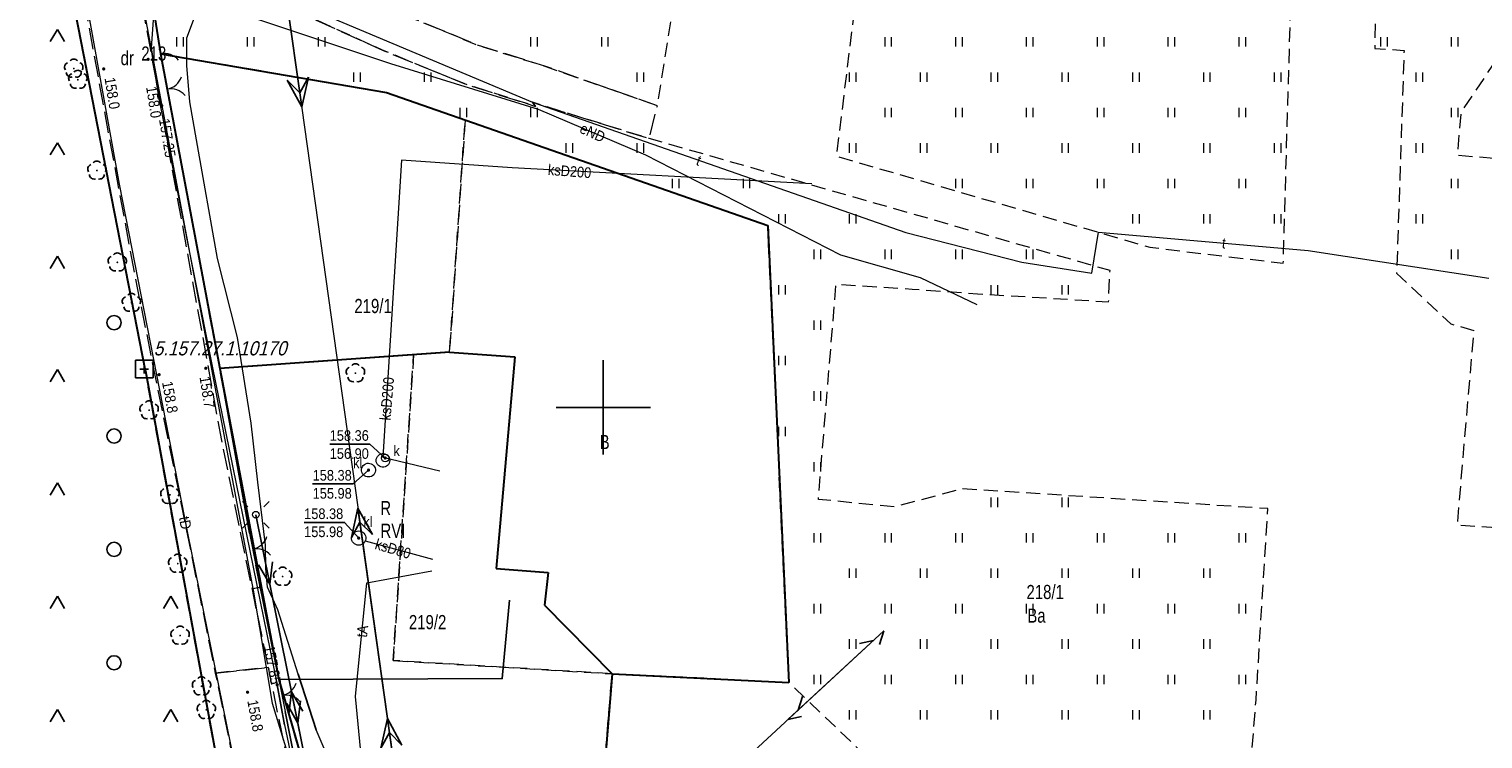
# Model space of a CAD drawing. Header units: metres. Extents: x 5548743 to 5556416, y 5707500 to 5714000.
# Tile 61 of 203: x 5554639 to 5554793, y 5709365 to 5709440. Entities that reach past the tile are written whole.
import ezdxf
from ezdxf.enums import TextEntityAlignment as Align

# ---------------------------------------------------------------- set-up
doc = ezdxf.new("R2010")
doc.units = ezdxf.units.M
doc.header["$MEASUREMENT"] = 0
for name, pattern in [('1.5_0.75', [2.25, 1.5, -0.75]), ('2.25_0.75', [3, 2.25, -0.75]), ('219-1000', [0]), ('otob_1000', [0]), ('otof_1000', [0]), ('suep_nn_1000', [0]), ('suep_wn_1000', [0]), ('sutp_1000', [0])]:
    doc.linetypes.add(name, pattern=pattern)
doc.layers.get('0').update_dxf_attribs({"color": 2, "linetype": 'CONTINUOUS', "lineweight": 5})
for name, color, linetype in [('209-oznaczenie konturu klasyfikacyjnego', 7, 'CONTINUOUS'), ('210-oznaczenie konturu użytku gruntowego', 7, 'CONTINUOUS'), ('211-numer działki ewidencyjnej', 7, 'CONTINUOUS'), ('217-kontur klasyfikacyjny', 7, 'CONTINUOUS'), ('218-kontur użytku gruntowego', 7, 'CONTINUOUS'), ('219-działka ewidencyjna', 7, 'CONTINUOUS'), ('brama', 7, 'CONTINUOUS'), ('drzewo liściaste', 7, 'CONTINUOUS'), ('furtka', 7, 'CONTINUOUS'), ('jezdnia', 7, 'CONTINUOUS'), ('latarnia', 7, 'CONTINUOUS'), ('obudowa ochronna przewodu', 7, 'CONTINUOUS'), ('ogrodzenie trwałe', 7, 'CONTINUOUS'), ('osadnik  szambo', 7, 'CONTINUOUS'), ('osadnik  szambo-Atr17', 7, 'CONTINUOUS'), ('pikieta naturalna', 7, 'CONTINUOUS'), ('pikieta naturalna-Atr2', 7, 'CONTINUOUS'), ('przewód elektroenergetyczny niskiego napięcia', 7, 'CONTINUOUS'), ('przewód elektroenergetyczny podziemny', 7, 'CONTINUOUS'), ('przewód elektroenergetyczny podziemny-Atr1', 7, 'CONTINUOUS'), ('przewód elektroenergetyczny wysokiego napięcia', 7, 'CONTINUOUS'), ('przewód kanalizacyjny', 7, 'CONTINUOUS'), ('przewód kanalizacyjny-Atr1', 7, 'CONTINUOUS'), ('przewód telekomunikacyjny napowietrzny', 7, 'CONTINUOUS'), ('przewód telekomunikacyjny podziemny', 7, 'CONTINUOUS'), ('przewód telekomunikacyjny podziemny-Atr1', 7, 'CONTINUOUS'), ('rzedna', 7, 'CONTINUOUS'), ('rzedna-Atr2', 7, 'CONTINUOUS'), ('rzedna-Atr3', 7, 'CONTINUOUS'), ('studnia kanalizacyjna', 7, 'CONTINUOUS'), ('Szczegółowa osnowa geodezyjna pozioma', 7, 'CONTINUOUS'), ('Szczegółowa osnowa geodezyjna pozioma-Atr103', 7, 'CONTINUOUS'), ('słup przewodów napowietrznych', 7, 'CONTINUOUS'), ('teren zalesiony', 7, 'CONTINUOUS'), ('trawnik', 7, 'CONTINUOUS'), ('Wstawianie ramki sekcyjnej z opisem', 7, 'CONTINUOUS'), ('właz do komory lub kanału - okrągły', 7, 'CONTINUOUS'), ('właz do komory lub kanału - okrągły-Atr17', 7, 'CONTINUOUS')]:
    doc.layers.add(name, color=color, linetype=linetype)
doc.styles.get("Standard").update_dxf_attribs({"font": 'Working1250', "width": 0.75})
doc.linetypes.add('902-1000', pattern='A,5,0,[1,ksztalty.shx,S=1,R=0,X=0,Y=0],5', length=10)

# ---------------------------------------------------------------- blocks, each defined once
blk = doc.blocks.new('TU04')
at = {"color": 0, "linetype": 'Continuous', "lineweight": 13}
for p, q in [((0, 0), (0, 1)), ((0.7, 0), (0.7, 1))]:
    blk.add_line(p, q, dxfattribs=at)
blk = doc.blocks.new('SUTP')
at = {"color": 0, "linetype": 'Continuous'}
for p, q in [((0, 0), (1.299, 0.75)), ((0, 0), (13.848, 0)), ((2.799, -0.75), (1.5, 0)), ((11.049, -0.75), (12.348, 0)), ((13.848, 0), (12.549, 0.75))]:
    blk.add_line(p, q, dxfattribs=at)
blk = doc.blocks.new('SUEP3')
at = {"color": 0, "linetype": 'Continuous'}
for p, q in [((0, 0), (18.004, 0)), ((18.004, 0), (15.004, 1.125)), ((15.004, 1.125), (16.504, 0)), ((18.004, 0), (15.004, -1.125)), ((16.504, 0), (15.004, -1.125)), ((18.004, 0), (40.504, 0)), ((40.504, 0), (37.504, 1.125)), ((37.504, 1.125), (39.004, 0)), ((40.504, 0), (37.504, -1.125)), ((39.004, 0), (37.504, -1.125))]:
    blk.add_line(p, q, dxfattribs=at)
blk = doc.blocks.new('OP021')
at = {"linetype": 'Continuous', "lineweight": 13}
h = blk.add_hatch(color=0, dxfattribs=at)
edge = h.paths.add_edge_path()
edge.add_arc((0, 0), 0.1, 0, 360)
at = {"color": 0, "linetype": 'Continuous', "lineweight": -3}
for centre, start, end in [((-0.476, 0.154), 110.388, 213.756), ((0, 0.5), 38.316, 141.684), ((0.476, 0.154), 326.244, 69.612), ((-0.294, -0.404), 182.272, 285.64), ((0.294, -0.404), 254.36, 357.728), ((0.294, -0.404), 254.36, 357.728)]:
    blk.add_arc(centre, 0.5, start, end, dxfattribs=at)
blk = doc.blocks.new('SUEP1')
at = {"color": 0, "linetype": 'Continuous'}
for p, q in [((0, 0), (7.5, 0)), ((7.5, 0), (5.25, 0.75)), ((7.5, 0), (5.25, -0.75)), ((7.5, 0), (22.5, 0)), ((22.5, 0), (20.25, 0.75)), ((22.5, 0), (20.25, -0.75))]:
    blk.add_line(p, q, dxfattribs=at)
blk = doc.blocks.new('PW01')
at = {"linetype": 'Continuous', "lineweight": 13}
h = blk.add_hatch(color=0, dxfattribs=at)
edge = h.paths.add_edge_path()
edge.add_arc((0, 0), 0.18, 0, 360)
blk = doc.blocks.new('US22')
at = {"color": 0, "linetype": 'Continuous', "lineweight": 0}
blk.add_circle((0, 0), 0.4, dxfattribs=at)
blk = doc.blocks.new('OK02')
at = {"color": 0, "linetype": 'Continuous', "lineweight": 0}
for centre, start, end in [((-2, 0), 0, 60), ((2, 0), 120, 180)]:
    blk.add_arc(centre, 2, start, end, dxfattribs=at)
blk = doc.blocks.new('US15')
at = {"color": 0, "linetype": 'Continuous', "lineweight": 13}
blk.add_circle((0, 0), 0.35, dxfattribs=at)
blk = doc.blocks.new('SM01')
at = {"color": 0, "linetype": 'Continuous', "lineweight": 13}
for p, q in [((-0.848, 0.848), (-1.414, 1.414)), ((0.849, 0.848), (1.414, 1.414)), ((-0.848, -0.849), (-1.414, -1.414)), ((0.849, -0.849), (1.414, -1.414))]:
    blk.add_line(p, q, dxfattribs=at)
blk.add_circle((0, 0), 0.35, dxfattribs=at)
blk = doc.blocks.new('OK04')
at = {"color": 0, "linetype": 'Continuous', "lineweight": 0}
blk.add_arc((2, 0), 2, 120, 180, dxfattribs=at)
blk = doc.blocks.new('OTZK3')
at = {"color": 0, "linetype": 'Continuous'}
for p, q in [((-0.75, -0.433), (0, 0.866)), ((0, 0.866), (0.75, -0.433))]:
    blk.add_line(p, q, dxfattribs=at)
blk = doc.blocks.new('OTZK1')
at = {"color": 0, "linetype": 'Continuous'}
blk.add_circle((0, 0), 0.75, dxfattribs=at)
blk = doc.blocks.new('OSSP')
at = {"color": 0}
for p, q in [((-0.939, 0.938), (-0.939, -0.938)), ((-0.939, 0.938), (-0.939, -0.938)), ((0.936, 0.938), (-0.939, 0.938)), ((0.936, 0.938), (-0.939, 0.938)), ((0.45, 0), (-0.45, 0)), ((0.45, 0), (-0.45, 0)), ((0, -0.45), (0, 0.45)), ((0, -0.45), (0, 0.45)), ((0.936, -0.938), (0.936, 0.938)), ((0.936, -0.938), (0.936, 0.938)), ((-0.939, -0.938), (0.936, -0.938)), ((-0.939, -0.938), (0.936, -0.938))]:
    blk.add_line(p, q, dxfattribs=at)
blk = doc.blocks.new('RAMKA1000K')
at = {"color": 0}
for p, q in [((300, 395), (300, 405)), ((295, 400), (305, 400))]:
    blk.add_line(p, q, dxfattribs=at)

msp = doc.modelspace()

# ---------------------------------------------------------------- linework, layer by layer
at = {"layer": '217-kontur klasyfikacyjny', "color": 3, "linetype": '1.5_0.75', "lineweight": 18, "flags": 128}
for points in [[(5554653.12, 5709437.43), (5554659.38, 5709404.11)], [(5554677.02, 5709433.31), (5554653.12, 5709437.43)], [(5554685.36, 5709430.41), (5554677.02, 5709433.31)], [(5554683.72, 5709405.85), (5554685.36, 5709430.41)], [(5554677.75, 5709373.2), (5554679.91, 5709405.58)], [(5554679.91, 5709405.58), (5554683.72, 5709405.85)], [(5554659.38, 5709404.11), (5554665.63, 5709371.19)], [(5554700.92, 5709371.8), (5554677.75, 5709373.2)], [(5554699.15, 5709349.73), (5554700.92, 5709371.8)], [(5554665.63, 5709371.19), (5554671.46, 5709350.94)]]:
    msp.add_lwpolyline(points, dxfattribs=at)
at = {"layer": '218-kontur użytku gruntowego', "color": 70, "linetype": '1.5_0.75', "lineweight": 18, "flags": 128}
for points in [[(5554651.5, 5709403.86), (5554641.74, 5709453.92)], [(5554641.74, 5709453.92), (5554651.5, 5709403.86)], [(5554652.12, 5709443.72), (5554653.12, 5709437.43)], [(5554653.12, 5709437.43), (5554652.12, 5709443.72)], [(5554653.12, 5709437.43), (5554677.02, 5709433.31)], [(5554653.12, 5709437.43), (5554659.38, 5709404.11)], [(5554677.02, 5709433.31), (5554653.12, 5709437.43)], [(5554659.38, 5709404.11), (5554653.12, 5709437.43)], [(5554677.02, 5709433.31), (5554685.36, 5709430.41)], [(5554685.36, 5709430.41), (5554677.02, 5709433.31)], [(5554683.72, 5709405.85), (5554685.36, 5709430.41)], [(5554685.36, 5709430.41), (5554683.72, 5709405.85)], [(5554685.36, 5709430.41), (5554717.41, 5709419.25)], [(5554717.41, 5709419.25), (5554685.36, 5709430.41)], [(5554717.41, 5709419.25), (5554719.64, 5709370.88)], [(5554719.64, 5709370.88), (5554717.41, 5709419.25)], [(5554677.75, 5709373.2), (5554679.91, 5709405.58)], [(5554679.91, 5709405.58), (5554677.75, 5709373.2)], [(5554679.91, 5709405.58), (5554683.72, 5709405.85)], [(5554683.72, 5709405.85), (5554679.91, 5709405.58)], [(5554677.29, 5709263.24), (5554651.5, 5709403.86)], [(5554651.5, 5709403.86), (5554677.29, 5709263.24)], [(5554659.38, 5709404.11), (5554665.63, 5709371.19)], [(5554665.63, 5709371.19), (5554659.38, 5709404.11)], [(5554700.92, 5709371.8), (5554677.75, 5709373.2)], [(5554677.75, 5709373.2), (5554700.92, 5709371.8)], [(5554700.92, 5709371.8), (5554699.15, 5709349.73)], [(5554699.15, 5709349.73), (5554700.92, 5709371.8)], [(5554719.64, 5709370.88), (5554700.92, 5709371.8)], [(5554700.92, 5709371.8), (5554719.64, 5709370.88)], [(5554665.63, 5709371.19), (5554671.46, 5709350.94)], [(5554671.46, 5709350.94), (5554665.63, 5709371.19)]]:
    msp.add_lwpolyline(points, dxfattribs=at)
at = {"layer": '219-działka ewidencyjna', "color": 94, "linetype": '219-1000', "lineweight": 30, "flags": 128}
for points in [[(5554651.5, 5709403.86), (5554641.74, 5709453.92)], [(5554652.12, 5709443.72), (5554653.12, 5709437.43)], [(5554653.12, 5709437.43), (5554677.02, 5709433.31)], [(5554653.12, 5709437.43), (5554659.38, 5709404.11)], [(5554677.02, 5709433.31), (5554717.41, 5709419.25)], [(5554717.41, 5709419.25), (5554719.64, 5709370.88)], [(5554683.72, 5709405.85), (5554659.38, 5709404.11)], [(5554683.72, 5709405.85), (5554690.62, 5709405.34)], [(5554651.5, 5709403.86), (5554677.29, 5709263.24)], [(5554659.38, 5709404.11), (5554665.63, 5709371.19)], [(5554690.62, 5709405.34), (5554688.65, 5709382.95)], [(5554688.65, 5709382.95), (5554694.15, 5709382.52)], [(5554694.15, 5709382.52), (5554693.78, 5709379.07)], [(5554693.78, 5709379.07), (5554700.92, 5709371.8)], [(5554700.92, 5709371.8), (5554699.15, 5709349.73)], [(5554700.92, 5709371.8), (5554719.64, 5709370.88)], [(5554665.63, 5709371.19), (5554671.46, 5709350.94)]]:
    msp.add_lwpolyline(points, dxfattribs=at)
at = {"layer": 'brama', "color": 252, "linetype": 'otob_1000', "lineweight": 18, "flags": 128}
for points in [[(5554653.5, 5709435.34), (5554654.13, 5709432.01)], [(5554662.54, 5709386.7), (5554663.21, 5709383.3)], [(5554665.63, 5709371.19), (5554666.32, 5709367.8)]]:
    msp.add_lwpolyline(points, dxfattribs=at)
at = {"layer": 'furtka', "color": 252, "linetype": 'otof_1000', "lineweight": 18, "flags": 128}
msp.add_lwpolyline([(5554653.12, 5709437.43), (5554653.5, 5709435.34)], dxfattribs=at)
at = {"layer": 'jezdnia', "color": 252, "linetype": '2.25_0.75', "lineweight": 18, "flags": 128}
for points in [[(5554658.91, 5709371.87), (5554664.53, 5709372.48), (5554659.59, 5709396.48), (5554650.9, 5709444.26), (5554651.28, 5709445.47), (5554651.86, 5709446.44), (5554652.7, 5709447.03), (5554653.9, 5709447.4), (5554654.71, 5709447.41), (5554655.85, 5709447.23), (5554656, 5709451.36), (5554653.44, 5709452.64), (5554652, 5709453.72), (5554650.59, 5709454.9), (5554649.2, 5709456.29), (5554648.4, 5709457.78), (5554639.8, 5709504.06), (5554632.33, 5709545.21), (5554629.23, 5709561.24), (5554627.12, 5709570.55), (5554621.55, 5709603.11), (5554618.97, 5709615.17), (5554615.23, 5709635.78), (5554612.33, 5709652.7), (5554606.36, 5709651.55), (5554608.39, 5709640.6), (5554611.47, 5709624.79), (5554615.91, 5709599.59), (5554620.58, 5709573.98), (5554624.02, 5709556.46), (5554630.29, 5709523.6), (5554636.37, 5709489.81), (5554643.04, 5709453.66), (5554650.3, 5709414.32)], [(5554655.85, 5709447.23), (5554676.6, 5709437.82), (5554685.33, 5709434.23), (5554692.83, 5709431.86), (5554692.5, 5709432.29), (5554704.87, 5709428.45), (5554705.72, 5709431.93), (5554693.8, 5709436.12), (5554686.67, 5709438.35), (5554678.15, 5709441.88), (5554656, 5709451.36)], [(5554676.47, 5709280.8), (5554681.97, 5709281.91), (5554673.27, 5709330.14), (5554664.53, 5709372.48), (5554658.91, 5709371.87), (5554667.57, 5709329.23)]]:
    msp.add_lwpolyline(points, close=True, dxfattribs=at)
at = {"layer": 'obudowa ochronna przewodu', "color": 252, "linetype": 'Continuous', "lineweight": 25, "flags": 128}
for points in [[(5554653.08, 5709431.98), (5554652.12, 5709438.04)], [(5554669.59, 5709365.87), (5554667.67, 5709371.77)], [(5554665.46, 5709370.64), (5554666.22, 5709366.41)]]:
    msp.add_lwpolyline(points, dxfattribs=at)
at = {"layer": 'ogrodzenie trwałe', "color": 252, "linetype": '902-1000', "lineweight": 25, "flags": 128}
for points in [[(5554653.12, 5709437.43), (5554652.56, 5709440.96)], [(5554717.54, 5709416.42), (5554717.41, 5709419.25), (5554677.02, 5709433.31), (5554653.12, 5709437.43)], [(5554654.13, 5709432.01), (5554659.38, 5709404.11)], [(5554659.38, 5709404.11), (5554683.73, 5709405.83)], [(5554659.38, 5709404.11), (5554662.54, 5709386.7)], [(5554663.21, 5709383.3), (5554665.63, 5709371.19)], [(5554665.63, 5709371.19), (5554689.3, 5709371.3), (5554690.08, 5709379.58)], [(5554666.32, 5709367.8), (5554669.66, 5709350.84)]]:
    msp.add_lwpolyline(points, dxfattribs=at)
at = {"layer": 'osadnik  szambo', "color": 34, "linetype": 'Continuous', "lineweight": 18, "flags": 128}
for points in [[(5554675.57, 5709392.77), (5554675.44, 5709392.7), (5554675.29, 5709392.64), (5554675.14, 5709392.63), (5554674.99, 5709392.65), (5554674.84, 5709392.69), (5554674.71, 5709392.77), (5554674.59, 5709392.87), (5554674.5, 5709393), (5554674.44, 5709393.13), (5554674.4, 5709393.28), (5554674.4, 5709393.43), (5554674.44, 5709393.58), (5554674.49, 5709393.73), (5554674.58, 5709393.85), (5554674.7, 5709393.95), (5554674.83, 5709394.02), (5554674.98, 5709394.08), (5554675.13, 5709394.09), (5554675.28, 5709394.07), (5554675.43, 5709394.03), (5554675.56, 5709393.95), (5554675.67, 5709393.85), (5554675.76, 5709393.72), (5554675.83, 5709393.59), (5554675.86, 5709393.44), (5554675.86, 5709393.29), (5554675.83, 5709393.14), (5554675.77, 5709392.99), (5554675.68, 5709392.87)], [(5554674.54, 5709385.55), (5554674.4, 5709385.47), (5554674.25, 5709385.42), (5554674.09, 5709385.4), (5554673.93, 5709385.42), (5554673.78, 5709385.47), (5554673.65, 5709385.54), (5554673.53, 5709385.65), (5554673.43, 5709385.78), (5554673.36, 5709385.92), (5554673.33, 5709386.08), (5554673.32, 5709386.24), (5554673.36, 5709386.39), (5554673.43, 5709386.54), (5554673.51, 5709386.66), (5554673.63, 5709386.77), (5554673.77, 5709386.86), (5554673.92, 5709386.91), (5554674.08, 5709386.92), (5554674.24, 5709386.91), (5554674.39, 5709386.86), (5554674.52, 5709386.78), (5554674.64, 5709386.68), (5554674.74, 5709386.55), (5554674.81, 5709386.41), (5554674.84, 5709386.25), (5554674.85, 5709386.09), (5554674.81, 5709385.94), (5554674.75, 5709385.79), (5554674.66, 5709385.67)]]:
    msp.add_lwpolyline(points, close=True, dxfattribs=at)
at = {"layer": 'przewód elektroenergetyczny niskiego napięcia', "color": 1, "linetype": 'suep_nn_1000', "lineweight": 18, "flags": 128}
msp.add_lwpolyline([(5554663.19, 5709388.64), (5554671.44, 5709347.83)], dxfattribs=at)
at = {"layer": 'przewód elektroenergetyczny podziemny', "color": 1, "linetype": 'Continuous', "lineweight": 18, "flags": 128}
msp.add_lwpolyline([(5554660.74, 5709441.96), (5554677.46, 5709436.41), (5554693.1, 5709431.56), (5554704.45, 5709426.73), (5554725.13, 5709416.15), (5554733.57, 5709413.73), (5554739.56, 5709410.89)], dxfattribs=at)
at = {"layer": 'przewód elektroenergetyczny wysokiego napięcia', "color": 1, "linetype": 'suep_wn_1000', "lineweight": 18, "flags": 128}
msp.add_lwpolyline([(5554662.44, 5709471.93), (5554679.64, 5709349.23)], dxfattribs=at)
at = {"layer": 'przewód kanalizacyjny', "color": 34, "linetype": 'Continuous', "lineweight": 18, "flags": 128}
for points in [[(5554722.08, 5709423.65), (5554690.35, 5709425.37), (5554678.63, 5709426.17), (5554676.64, 5709394.72)], [(5554676.64, 5709394.72), (5554682.7, 5709393.27)], [(5554674.78, 5709385.88), (5554681.92, 5709383.94)]]:
    msp.add_lwpolyline(points, dxfattribs=at)
at = {"layer": 'przewód telekomunikacyjny napowietrzny', "color": 30, "linetype": 'sutp_1000', "lineweight": 18, "flags": 128}
msp.add_lwpolyline([(5554729.7, 5709376.35), (5554667.5, 5709318.8)], dxfattribs=at)
at = {"layer": 'przewód telekomunikacyjny podziemny', "color": 30, "linetype": 'Continuous', "lineweight": 18, "flags": 128}
for points in [[(5554612.33, 5709652.7), (5554619.55, 5709609.98), (5554623.12, 5709589.54), (5554629.02, 5709556.89), (5554636.14, 5709518.27), (5554642.17, 5709487.96), (5554645.79, 5709471.05), (5554649.61, 5709451.24), (5554662.91, 5709380.65), (5554664.92, 5709368.69), (5554670.16, 5709351.61), (5554673.16, 5709333.79), (5554678.66, 5709299.63), (5554685.34, 5709263.51), (5554690.84, 5709235.53), (5554692.14, 5709229.68), (5554697.24, 5709225.07)], [(5554611.99, 5709620), (5554619.29, 5709585.94), (5554626.13, 5709546.96), (5554633.52, 5709506.36), (5554639.31, 5709474.86), (5554643.97, 5709450.04), (5554648.73, 5709423.61), (5554655.96, 5709386.68), (5554660.9, 5709362.42)], [(5554685.25, 5709276.23), (5554682.78, 5709293.25), (5554679.82, 5709307.51), (5554676.54, 5709329.33), (5554670.54, 5709363.65), (5554669.59, 5709365.87), (5554667.67, 5709371.77), (5554665.54, 5709378.57), (5554664.42, 5709380.97), (5554664.25, 5709382.94), (5554664.22, 5709385.43), (5554663.42, 5709392.1), (5554662.72, 5709398.32), (5554661.26, 5709407.38), (5554659.13, 5709415.76), (5554656.93, 5709428.32), (5554656.22, 5709432.34), (5554655.88, 5709436.18), (5554655.88, 5709439.12), (5554659.95, 5709449.93)], [(5554652.51, 5709443.5), (5554653.23, 5709445.6), (5554658.84, 5709445.78), (5554665.36, 5709443.75), (5554692.5, 5709432.29), (5554732.02, 5709418.51), (5554744.31, 5709415.37), (5554751.75, 5709414.21), (5554752.44, 5709418.55), (5554774.63, 5709416.61), (5554793.76, 5709413.67)], [(5554652.51, 5709443.5), (5554652.12, 5709438.04), (5554653.08, 5709431.98), (5554658.59, 5709404.37), (5554665.46, 5709370.64), (5554666.22, 5709366.41), (5554669.17, 5709352.45), (5554672.81, 5709333.76), (5554674.25, 5709325.93), (5554679.24, 5709299.24), (5554680.58, 5709291.84), (5554680.9, 5709290.42), (5554686.68, 5709259.86), (5554688.73, 5709249.23), (5554691.59, 5709233.9), (5554692.6, 5709230.4), (5554697.27, 5709225.75)], [(5554673.83, 5709351.81), (5554674.39, 5709362.81), (5554673.74, 5709369.4), (5554674.97, 5709381.42), (5554681.83, 5709382.71)]]:
    msp.add_lwpolyline(points, dxfattribs=at)
at = {"layer": 'rzedna-Atr2', "color": 252, "flags": 128}
for points in [[(5554676.9, 5709394.64), (5554675.26, 5709396.11), (5554671.025, 5709396.11)], [(5554675.13, 5709393.36), (5554673.5, 5709391.9), (5554669.217, 5709391.9)], [(5554674.09, 5709386.16), (5554672.6, 5709387.83), (5554668.317, 5709387.83)]]:
    msp.add_lwpolyline(points, dxfattribs=at)
at = {"layer": 'studnia kanalizacyjna', "color": 34, "linetype": 'Continuous', "lineweight": 18, "flags": 128}
msp.add_lwpolyline([(5554677.02, 5709393.76), (5554676.89, 5709393.7), (5554676.74, 5709393.67), (5554676.59, 5709393.66), (5554676.44, 5709393.7), (5554676.3, 5709393.76), (5554676.18, 5709393.84), (5554676.08, 5709393.96), (5554676.01, 5709394.09), (5554675.95, 5709394.23), (5554675.94, 5709394.38), (5554675.96, 5709394.53), (5554676, 5709394.67), (5554676.07, 5709394.8), (5554676.18, 5709394.91), (5554676.29, 5709395.01), (5554676.43, 5709395.07), (5554676.58, 5709395.1), (5554676.73, 5709395.11), (5554676.87, 5709395.07), (5554677.02, 5709395.01), (5554677.14, 5709394.93), (5554677.24, 5709394.81), (5554677.31, 5709394.68), (5554677.37, 5709394.54), (5554677.38, 5709394.39), (5554677.36, 5709394.24), (5554677.32, 5709394.1), (5554677.25, 5709393.97), (5554677.14, 5709393.86)], close=True, dxfattribs=at)
at = {"layer": 'teren zalesiony', "color": 3, "linetype": '1.5_0.75', "lineweight": 18, "flags": 128}
msp.add_lwpolyline([(5554677.26, 5709263.47), (5554651.5, 5709403.86), (5554641.75, 5709453.76), (5554550.35, 5709468.43), (5554462.74, 5709482.49), (5554433.1, 5709257.27), (5554664.37, 5709223.95), (5554674.34, 5709223.88), (5554680.38, 5709228.29)], close=True, dxfattribs=at)
at = {"layer": 'trawnik', "color": 252, "linetype": '1.5_0.75', "lineweight": 18, "flags": 128}
msp.add_lwpolyline([(5554727.64, 5709450.9), (5554724.68, 5709426.59), (5554757.87, 5709416.95), (5554772.01, 5709415.25), (5554773.26, 5709459.06), (5554780.18, 5709458.78), (5554779.96, 5709450.74), (5554781.85, 5709450.62), (5554781.69, 5709437.99), (5554784.8, 5709437.78), (5554784.01, 5709414.2), (5554789.75, 5709408.83), (5554792.17, 5709408.15), (5554790.41, 5709387.57), (5554802.8, 5709386.67), (5554801.44, 5709375.64), (5554800.91, 5709357.82), (5554768.14, 5709356.77), (5554769.12, 5709369.01), (5554770.38, 5709389.28), (5554738.04, 5709391.38), (5554730.86, 5709389.46), (5554722.77, 5709390.26), (5554724.65, 5709413.05), (5554732.69, 5709412.52), (5554739.64, 5709412.03), (5554753.51, 5709411.17), (5554753.66, 5709414.48), (5554704.87, 5709428.45), (5554692.5, 5709432.29), (5554692.83, 5709431.86), (5554685.33, 5709434.23), (5554676.6, 5709437.82), (5554655.85, 5709447.23), (5554655.76, 5709446.15), (5554654.11, 5709445), (5554652.56, 5709440.96), (5554653.12, 5709437.43), (5554677.02, 5709433.31), (5554717.41, 5709419.25), (5554717.54, 5709416.42), (5554717.62, 5709414.65), (5554719.64, 5709370.88), (5554743.52, 5709348.14), (5554775, 5709313.63), (5554793.8, 5709300.1), (5554795.08, 5709306.35), (5554810.05, 5709296.6), (5554825.25, 5709374.48), (5554831.48, 5709406.36), (5554832.35, 5709410.28), (5554832.75, 5709412.56), (5554839.74, 5709414.78), (5554840.51, 5709419.62), (5554834.53, 5709422.53), (5554797.11, 5709426.1), (5554790.45, 5709426.67), (5554790.88, 5709431.27), (5554797.87, 5709441.66), (5554798.47, 5709447.83), (5554793.98, 5709449.73), (5554780.18, 5709458.78), (5554780.49, 5709460.82), (5554771.07, 5709460.89), (5554696.08, 5709461.46), (5554665.48, 5709465), (5554649.95, 5709466.04), (5554648.86, 5709466.15), (5554648.23, 5709464.25), (5554649.01, 5709460.91), (5554656.12, 5709452.5), (5554656, 5709451.36), (5554678.15, 5709441.88), (5554686.67, 5709438.35), (5554693.8, 5709436.12), (5554705.72, 5709431.93), (5554709.18, 5709453.37)], close=True, dxfattribs=at)

# ---------------------------------------------------------------- block references
at = {"layer": 'brama', "color": 252, "linetype": 'Continuous', "lineweight": 18}
for p, rotation in [((5554653.815, 5709433.675), 280.713), ((5554662.875, 5709385), 281.1479999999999), ((5554665.975, 5709369.495), 281.5049999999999)]:
    msp.add_blockref('OK02', p, dxfattribs=dict(at, rotation=rotation))
at = {"layer": 'drzewo liściaste', "color": 3, "linetype": 'Continuous', "lineweight": 18}
for p in [(5554643.92, 5709435.86), (5554644.35, 5709434.68), (5554646.37, 5709425.07), (5554648.53, 5709415.35), (5554650.03, 5709411.07), (5554673.75, 5709403.62), (5554651.9, 5709399.7), (5554654.1, 5709390.74), (5554654.93, 5709383.46), (5554666.04, 5709382.09), (5554655.18, 5709375.85), (5554657.45, 5709370.48), (5554657.96, 5709367.98)]:
    msp.add_blockref('OP021', p, dxfattribs=at)
at = {"layer": 'furtka', "color": 252, "linetype": 'Continuous', "lineweight": 18, "rotation": 280.305}
msp.add_blockref('OK04', (5554653.12, 5709437.43), dxfattribs=at)
at = {"layer": 'latarnia', "color": 252, "linetype": 'Continuous', "lineweight": 18}
msp.add_blockref('SM01', (5554663.19, 5709388.64), dxfattribs=at)
at = {"layer": 'pikieta naturalna', "color": 252, "linetype": 'Continuous', "lineweight": 13}
for p in [(5554651.79, 5709436.84), (5554647.09, 5709435.82), (5554657.9, 5709404.14), (5554652.95, 5709403.46), (5554662.32, 5709369.85)]:
    msp.add_blockref('PW01', p, dxfattribs=at)
at = {"layer": 'przewód elektroenergetyczny niskiego napięcia', "color": 1, "linetype": 'Continuous', "lineweight": 18}
for p, rotation in [((5554663.19, 5709388.64), 281.429), ((5554671.44, 5709347.83), 101.429)]:
    msp.add_blockref('SUEP1', p, dxfattribs=dict(at, rotation=rotation))
at = {"layer": 'przewód elektroenergetyczny wysokiego napięcia', "color": 1, "linetype": 'Continuous', "lineweight": 18}
for p, rotation in [((5554662.44, 5709471.93), 277.98), ((5554679.64, 5709349.23), 97.98)]:
    msp.add_blockref('SUEP3', p, dxfattribs=dict(at, rotation=rotation))
at = {"layer": 'przewód telekomunikacyjny napowietrzny', "color": 30, "linetype": 'Continuous', "lineweight": 18, "rotation": 222.776}
msp.add_blockref('SUTP', (5554729.7, 5709376.35), dxfattribs=at)
at = {"layer": 'rzedna', "color": 30, "linetype": 'Continuous', "lineweight": 18}
for p in [(5554653.24, 5709431.93), (5554665.46, 5709370.64)]:
    msp.add_blockref('PW01', p, dxfattribs=at)
at = {"layer": 'rzedna', "color": 34, "linetype": 'Continuous', "lineweight": 18}
for p in [(5554676.9, 5709394.64), (5554675.13, 5709393.36), (5554674.09, 5709386.16)]:
    msp.add_blockref('PW01', p, dxfattribs=at)
at = {"layer": 'Szczegółowa osnowa geodezyjna pozioma', "color": 252, "linetype": 'Continuous', "lineweight": 13}
msp.add_blockref('OSSP', (5554651.381, 5709404.052), dxfattribs=at)
at = {"layer": 'słup przewodów napowietrznych', "color": 252, "linetype": 'Continuous', "lineweight": 18}
msp.add_blockref('US15', (5554663.19, 5709388.64), dxfattribs=at)
at = {"layer": 'teren zalesiony', "color": 3, "linetype": 'Continuous', "lineweight": 18}
for name, p in [('OTZK3', (5554642.186, 5709439.146)), ('OTZK3', (5554642.186, 5709427.146)), ('OTZK3', (5554642.186, 5709415.146)), ('OTZK1', (5554648.186, 5709408.966)), ('OTZK3', (5554642.186, 5709403.146)), ('OTZK1', (5554648.186, 5709396.966)), ('OTZK3', (5554642.186, 5709391.146)), ('OTZK1', (5554648.186, 5709384.966)), ('OTZK3', (5554642.186, 5709379.146)), ('OTZK3', (5554654.186, 5709379.146)), ('OTZK1', (5554648.186, 5709372.966)), ('OTZK3', (5554642.186, 5709367.146)), ('OTZK3', (5554654.186, 5709367.146))]:
    msp.add_blockref(name, p, dxfattribs=at)
at = {"layer": 'trawnik', "color": 252, "linetype": 'Continuous', "lineweight": 18}
for p in [(5554654.829, 5709438.199), (5554662.329, 5709438.199), (5554669.829, 5709438.199), (5554692.329, 5709438.199), (5554699.829, 5709438.199), (5554729.829, 5709438.199), (5554737.329, 5709438.199), (5554744.829, 5709438.199), (5554752.329, 5709438.199), (5554759.829, 5709438.199), (5554767.329, 5709438.199), (5554782.329, 5709438.199), (5554789.829, 5709438.199), (5554673.579, 5709434.449), (5554681.079, 5709434.449), (5554703.579, 5709434.449), (5554726.079, 5709434.449), (5554733.579, 5709434.449), (5554741.079, 5709434.449), (5554748.579, 5709434.449), (5554756.079, 5709434.449), (5554763.579, 5709434.449), (5554771.079, 5709434.449), (5554786.079, 5709434.449), (5554684.829, 5709430.699), (5554692.329, 5709430.699), (5554729.829, 5709430.699), (5554737.329, 5709430.699), (5554744.829, 5709430.699), (5554752.329, 5709430.699), (5554759.829, 5709430.699), (5554767.329, 5709430.699), (5554789.829, 5709430.699), (5554696.079, 5709426.949), (5554703.579, 5709426.949), (5554726.079, 5709426.949), (5554733.579, 5709426.949), (5554741.079, 5709426.949), (5554748.579, 5709426.949), (5554756.079, 5709426.949), (5554763.579, 5709426.949), (5554771.079, 5709426.949), (5554786.079, 5709426.949), (5554707.329, 5709423.199), (5554714.829, 5709423.199), (5554737.329, 5709423.199), (5554744.829, 5709423.199), (5554752.329, 5709423.199), (5554759.829, 5709423.199), (5554767.329, 5709423.199), (5554789.829, 5709423.199), (5554718.579, 5709419.449), (5554726.079, 5709419.449), (5554756.079, 5709419.449), (5554763.579, 5709419.449), (5554771.079, 5709419.449), (5554786.079, 5709419.449), (5554722.329, 5709415.699), (5554729.829, 5709415.699), (5554737.329, 5709415.699), (5554744.829, 5709415.699), (5554789.829, 5709415.699), (5554718.579, 5709411.949), (5554741.079, 5709411.949), (5554748.579, 5709411.949), (5554722.329, 5709408.199), (5554718.579, 5709404.449), (5554722.329, 5709400.699), (5554718.579, 5709396.949), (5554722.329, 5709393.199), (5554741.079, 5709389.449), (5554748.579, 5709389.449), (5554722.329, 5709385.699), (5554729.829, 5709385.699), (5554737.329, 5709385.699), (5554744.829, 5709385.699), (5554752.329, 5709385.699), (5554759.829, 5709385.699), (5554767.329, 5709385.699), (5554726.079, 5709381.949), (5554733.579, 5709381.949), (5554741.079, 5709381.949), (5554748.579, 5709381.949), (5554756.079, 5709381.949), (5554763.579, 5709381.949), (5554722.329, 5709378.199), (5554729.829, 5709378.199), (5554737.329, 5709378.199), (5554744.829, 5709378.199), (5554752.329, 5709378.199), (5554759.829, 5709378.199), (5554767.329, 5709378.199), (5554726.079, 5709374.449), (5554733.579, 5709374.449), (5554741.079, 5709374.449), (5554748.579, 5709374.449), (5554756.079, 5709374.449), (5554763.579, 5709374.449), (5554722.329, 5709370.699), (5554729.829, 5709370.699), (5554737.329, 5709370.699), (5554744.829, 5709370.699), (5554752.329, 5709370.699), (5554759.829, 5709370.699), (5554767.329, 5709370.699), (5554726.079, 5709366.949), (5554733.579, 5709366.949), (5554741.079, 5709366.949), (5554748.579, 5709366.949), (5554756.079, 5709366.949), (5554763.579, 5709366.949)]:
    msp.add_blockref('TU04', p, dxfattribs=at)
at = {"layer": 'Wstawianie ramki sekcyjnej z opisem', "color": 8, "linetype": 'Continuous', "lineweight": 5}
msp.add_blockref('RAMKA1000K', (5554400, 5709000), dxfattribs=at)
msp.add_blockref('RAMKA1000K', (5554400, 5709000), dxfattribs=at)
msp.add_blockref('RAMKA1000K', (5554400, 5709000), dxfattribs=at)
msp.add_blockref('RAMKA1000K', (5554400, 5709000), dxfattribs=at)
at = {"layer": 'właz do komory lub kanału - okrągły', "color": 252, "linetype": 'Continuous', "lineweight": 18}
msp.add_blockref('US22', (5554676.9, 5709394.64), dxfattribs=at)

# ---------------------------------------------------------------- texts
at = {"layer": '209-oznaczenie konturu klasyfikacyjnego', "color": 70, "linetype": 'Continuous', "lineweight": 18, "width": 0.79}
msp.add_text('RVI', height=1.5, dxfattribs=at).set_placement((5554676.4, 5709387.69), align=Align.TOP_LEFT)
at = {"layer": '210-oznaczenie konturu użytku gruntowego', "color": 70, "linetype": 'Continuous', "lineweight": 18, "width": 0.79}
for s, p in [('dr', (5554648.88, 5709436.22)), ('B', (5554699.61, 5709395.58)), ('R', (5554676.38, 5709388.59)), ('Ba', (5554744.9, 5709377.21))]:
    msp.add_text(s, height=1.5, dxfattribs=at).set_placement(p)
at = {"layer": '211-numer działki ewidencyjnej', "color": 94, "linetype": 'Continuous', "lineweight": 30, "width": 0.79}
for s, p in [('213', (5554651.07, 5709438.2)), ('218/1', (5554744.81, 5709381.21))]:
    msp.add_text(s, height=1.5, dxfattribs=at).set_placement(p, align=Align.TOP_LEFT)
for s, p in [('219/1', (5554673.63, 5709409.98)), ('219/2', (5554679.41, 5709376.52))]:
    msp.add_text(s, height=1.5, dxfattribs=at).set_placement(p)
at = {"layer": 'osadnik  szambo-Atr17', "color": 34, "width": 0.9}
for p in [(5554673.5, 5709393.56), (5554674.59, 5709387.33)]:
    msp.add_text('kl', height=1.125, dxfattribs=at).set_placement(p)
at = {"layer": 'pikieta naturalna-Atr2', "color": 252, "width": 0.9}
for s, rotation, p in [('158.0', 279.149, (5554647.17, 5709434.84)), ('158.0', 279.004, (5554651.57, 5709433.9)), ('158.8', 280.147, (5554653.26, 5709402.65)), ('158.7', 279.004, (5554657.23, 5709403.2)), ('158.8', 280.3, (5554662.29, 5709368.93))]:
    msp.add_text(s, height=1.125, rotation=rotation, dxfattribs=at).set_placement(p)
at = {"layer": 'przewód elektroenergetyczny podziemny-Atr1', "color": 1, "width": 0.9}
msp.add_text('eND', height=1.125, rotation=335.679, dxfattribs=at).set_placement((5554697.63, 5709429.63), align=Align.MIDDLE_LEFT)
at = {"layer": 'przewód kanalizacyjny-Atr1', "color": 34, "width": 0.9}
for s, rotation, p in [('ksD200', 355.595, (5554694.14, 5709425.17)), ('ksD200', 85.065, (5554676.89, 5709398.63)), ('ksD80', 343.501, (5554675.89, 5709385.57))]:
    msp.add_text(s, height=1.125, rotation=rotation, dxfattribs=at).set_placement(p, align=Align.MIDDLE_LEFT)
at = {"layer": 'przewód telekomunikacyjny podziemny-Atr1', "color": 30, "width": 0.9}
for s, rotation, p in [('t', 339.464, (5554709.94, 5709426.21)), ('t', 353.711, (5554765.53, 5709417.41)), ('tD', 279.763, (5554655.61, 5709388.44)), ('t', 280.193, (5554663.34, 5709381.06)), ('t', 280.193, (5554663.34, 5709381.06)), ('t', 280.193, (5554663.34, 5709381.06)), ('tA', 82.822, (5554674.39, 5709375.67))]:
    msp.add_text(s, height=1.125, rotation=rotation, dxfattribs=at).set_placement(p, align=Align.MIDDLE_LEFT)
at = {"layer": 'rzedna-Atr2', "color": 30, "width": 0.9}
for s, rotation, p in [('157.25', 279.358, (5554653.5, 5709430.56)), ('157.85', 280.193, (5554664.61, 5709374.79))]:
    msp.add_text(s, height=1.125, rotation=rotation, dxfattribs=at).set_placement(p, align=Align.MIDDLE_LEFT)
at = {"layer": 'rzedna-Atr2', "color": 34, "width": 0.9}
for s, p in [('158.36', (5554671.025, 5709396.121)), ('158.38', (5554669.217, 5709391.911)), ('158.38', (5554668.317, 5709387.841))]:
    msp.add_text(s, height=1.125, dxfattribs=at).set_placement(p, align=Align.BOTTOM_LEFT)
at = {"layer": 'rzedna-Atr3', "color": 34, "width": 0.9}
for s, p in [('156.90', (5554671.025, 5709394.209)), ('155.98', (5554669.217, 5709389.999)), ('155.98', (5554668.317, 5709385.929))]:
    msp.add_text(s, height=1.125, dxfattribs=at).set_placement(p, align=Align.BOTTOM_LEFT)
at = {"layer": 'Szczegółowa osnowa geodezyjna pozioma-Atr103', "color": 252, "oblique": 15, "width": 0.9}
msp.add_text('5.157.27.1.10170', height=1.5, dxfattribs=at).set_placement((5554652.381, 5709405.052), align=Align.BOTTOM_LEFT)
at = {"layer": 'właz do komory lub kanału - okrągły-Atr17', "color": 252, "width": 0.9}
msp.add_text('k', height=1.125, dxfattribs=at).set_placement((5554677.78, 5709394.84))

doc.saveas('drawing.dxf')
